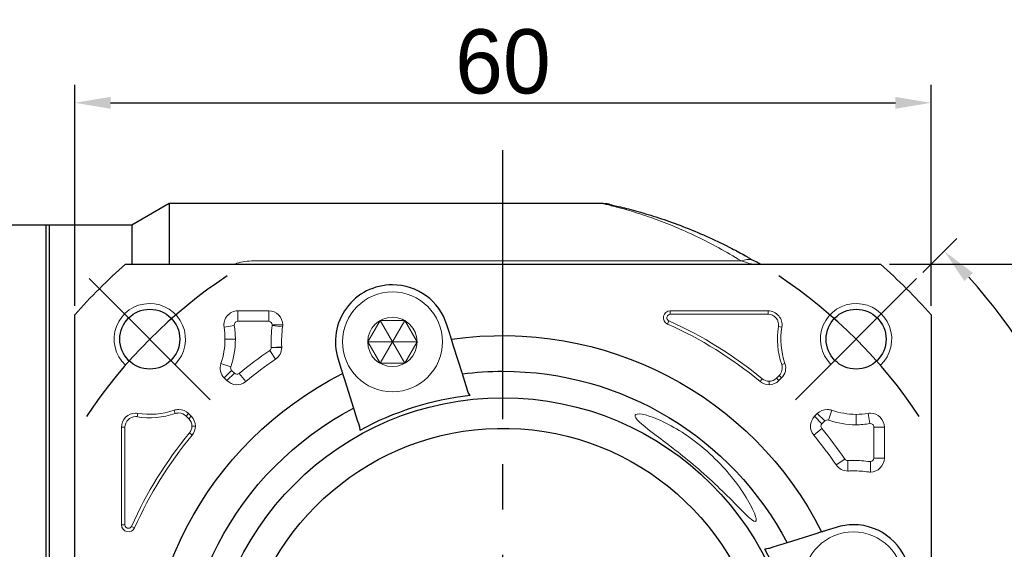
# Model space of a CAD drawing. Header units: millimetres. Extents: x 1351 to 1855, y 1009 to 1363.
# Tile 4 of 12: x 1414 to 1483, y 1251 to 1288. Entities that reach past the tile are written whole.
import ezdxf

# ---------------------------------------------------------------- set-up
doc = ezdxf.new("R2010")
doc.units = ezdxf.units.MM
doc.header["$PDSIZE"] = -5
doc.linetypes.add('CENTER2', pattern=[28.575, 19.05, -3.175, 3.175, -3.175])
doc.layers.get('0').update_dxf_attribs({"lineweight": 18})
doc.layers.get('Defpoints').update_dxf_attribs({"lineweight": 18})
doc.layers.add('3中心线层', color=1, linetype='CENTER2')
for name, color, linetype, lineweight in [('尺寸线层', 3, 'Continuous', 18), ('粗实线', 7, 'Continuous', 50), ('细实线', 7, 'Continuous', 18)]:
    doc.layers.add(name, color=color, linetype=linetype, lineweight=lineweight)
doc.styles.add('工程字', font='txt')
doc.dimstyles.new('DIMSTYLE_17', dxfattribs={"dimtxt": 8, "dimasz": 12, "dimexe": 0.18, "dimexo": 0.0625, "dimgap": 0.09, "dimtad": 1, "dimtih": 1, "dimtoh": 1, "dimdec": 3, "dimdsep": 46, "dimtxsty": 'Standard', "dimblk": '_CAXARROW', "dimcen": 0.09, "dimdle": 24, "dimadec": 0, "dimazin": 0, "dimtfac": 0.7, "dimtdec": 3, "dimtofl": 0, "dimtmove": 0, "dimatfit": 3, "dimfxl": 1, "dimtolj": 1, "dimarcsym": 0})
doc.dimstyles.new('副本 ISO-25', dxfattribs={"dimtxt": 4.5, "dimasz": 2.5, "dimexe": 1.25, "dimexo": 0.625, "dimtad": 1, "dimtxsty": '工程字', "dimcen": 2.5, "dimdle": 5, "dimadec": 0, "dimazin": 0, "dimtfac": 1, "dimtmove": 0, "dimatfit": 3, "dimfxl": 1, "dimtolj": 1, "dimarcsym": 0})

# ---------------------------------------------------------------- blocks, each defined once
blk = doc.blocks.new('*D43')
at = {"layer": 'Defpoints', "color": 0, "lineweight": -2}
for p in [(1477.419, 1282.214), (1417.419, 1267.356), (1477.419, 1267.356)]:
    blk.add_point(p, dxfattribs=at)
at = {"layer": '尺寸线层', "color": 0, "lineweight": -2}
for p, q in [((1417.419, 1267.981), (1417.419, 1283.464)), ((1477.419, 1267.981), (1477.419, 1283.464)), ((1419.919, 1282.214), (1474.919, 1282.214))]:
    blk.add_line(p, q, dxfattribs=at)
for points in [[(1419.919, 1282.631), (1419.919, 1281.797), (1417.419, 1282.214)], [(1474.919, 1281.797), (1474.919, 1282.631), (1477.419, 1282.214)]]:
    blk.add_solid(points, dxfattribs=at)
at = {"layer": '尺寸线层', "color": 0, "insert": (1447.419, 1285.089), "char_height": 4.5, "attachment_point": 5, "style": '工程字'}
blk.add_mtext('\\A1;60', dxfattribs=at)
blk = doc.blocks.new('_CAXARROW')
blk.add_hatch(color=0).paths.add_polyline_path([(0, 0), (-1, 0.125), (-1, -0.125)], flags=0)
blk = doc.blocks.new('*D45')
at = {"layer": 'Defpoints', "color": 0, "lineweight": -2}
for p in [(1474.823, 1262.671), (1420.016, 1219.125)]:
    blk.add_point(p, dxfattribs=at)
at = {"layer": '尺寸线层', "color": 0, "linetype": 'Continuous', "lineweight": -2}
for p, q in [((1447.329, 1240.898), (1447.509, 1240.898)), ((1447.419, 1240.808), (1447.419, 1240.988)), ((1398.165, 1201.764), (1417.667, 1217.259)), ((1388.039, 1201.764), (1398.165, 1201.764))]:
    blk.add_line(p, q, dxfattribs=at)
blk.add_arc((1447.419, 1240.898), 35, 218.17347, 303.41935, dxfattribs=at)
at = {"layer": '尺寸线层', "color": 0, "lineweight": -2, "xscale": 3, "yscale": 3, "zscale": 3, "rotation": 38.46813667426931}
blk.add_blockref('_CAXARROW', (1420.016, 1219.125), dxfattribs=at)
at = {"layer": '尺寸线层', "color": 0, "insert": (1392.602, 1205.014), "char_height": 4.5, "attachment_point": 5, "style": '工程字'}
blk.add_mtext('\\A1;∅70', dxfattribs=at)
blk = doc.blocks.new('_FILLED')
at = {"linetype": 'ByBlock'}
blk.add_hatch(color=0, dxfattribs=at).paths.add_polyline_path([(0, 0), (-1, 0.133), (-1, -0.133)], flags=0)
blk = doc.blocks.new('*D46')
at = {"layer": 'Defpoints', "color": 0, "lineweight": -2}
for p in [(1473.877, 1270.898), (1473.877, 1210.898), (1499.255, 1210.898)]:
    blk.add_point(p, dxfattribs=at)
at = {"layer": '尺寸线层', "color": 0, "lineweight": -2}
for p, q in [((1474.502, 1270.898), (1500.505, 1270.898)), ((1499.255, 1268.398), (1499.255, 1213.398)), ((1474.502, 1210.898), (1500.505, 1210.898))]:
    blk.add_line(p, q, dxfattribs=at)
for points in [[(1499.672, 1268.398), (1498.838, 1268.398), (1499.255, 1270.898)], [(1498.838, 1213.398), (1499.672, 1213.398), (1499.255, 1210.898)]]:
    blk.add_solid(points, dxfattribs=at)
at = {"layer": '尺寸线层', "color": 0, "insert": (1496.38, 1240.898), "char_height": 4.5, "attachment_point": 5, "rotation": 90, "style": '工程字'}
blk.add_mtext('\\A1;60', dxfattribs=at)
blk = doc.blocks.new('*D47')
at = {"layer": 'Defpoints', "color": 0, "lineweight": -2}
for p in [(1476.411, 1269.89), (1467.925, 1261.404), (1489.661, 1252.217), (1393.506, 1240.898), (1481.419, 1240.898)]:
    blk.add_point(p, dxfattribs=at)
at = {"layer": '尺寸线层', "color": 0, "lineweight": -2}
for p, q in [((1476.853, 1270.331), (1479.226, 1272.705)), ((1482.044, 1240.898), (1492.401, 1240.898))]:
    blk.add_line(p, q, dxfattribs=at)
blk.add_arc((1447.419, 1240.898), 43.732, 3.27584, 41.72416, dxfattribs=at)
for points in [[(1480.362, 1270.29), (1479.756, 1269.718), (1478.343, 1271.821)], [(1490.663, 1243.385), (1491.496, 1243.409), (1491.151, 1240.898)]]:
    blk.add_solid(points, dxfattribs=at)
at = {"layer": '尺寸线层', "color": 0, "insert": (1490.479, 1258.734), "char_height": 4.5, "attachment_point": 5, "rotation": 292.5, "style": '工程字'}
blk.add_mtext('\\A1;45%%d', dxfattribs=at)

msp = doc.modelspace()

# ---------------------------------------------------------------- linework, layer by layer
for p, q in [((1429.955, 1271.1326), (1464.1081, 1271.1326)), ((1428.8398, 1266.8985), (1428.8398, 1267.6286)), ((1431.0077, 1267.6286), (1428.8398, 1267.6286)), ((1431.0077, 1266.8985), (1431.0077, 1267.6286)), ((1465.9988, 1267.6286), (1459.1453, 1267.6286)), ((1459.1453, 1267.388), (1459.1453, 1267.6286)), ((1465.9988, 1267.388), (1465.9988, 1267.6286)), ((1428.8398, 1266.8985), (1431.0077, 1266.8985)), ((1459.0475, 1266.9292), (1458.9494, 1266.7095)), ((1459.1453, 1267.388), (1465.9988, 1267.388)), ((1428.5927, 1266.6081), (1427.872, 1266.4911)), ((1431.2556, 1266.6141), (1431.979, 1266.5146)), ((1431.2578, 1266.6482), (1431.9881, 1266.6482)), ((1466.729, 1266.5296), (1466.9666, 1266.4911)), ((1427.9401, 1265.6469), (1428.6702, 1265.6469)), ((1431.0761, 1264.854), (1431.4876, 1264.2508)), ((1431.1851, 1265.0721), (1431.9145, 1265.1051)), ((1431.1854, 1265.0608), (1431.9155, 1265.0608)), ((1428.3469, 1263.7039), (1427.6561, 1263.9403)), ((1428.4067, 1263.4458), (1427.8904, 1262.9295)), ((1428.5956, 1263.257), (1428.4067, 1263.4458)), ((1466.9548, 1263.8624), (1467.1825, 1263.9403)), ((1427.8904, 1262.9295), (1428.0793, 1262.7407)), ((1428.5956, 1263.257), (1428.0793, 1262.7407)), ((1428.9322, 1263.2411), (1429.3976, 1262.6785)), ((1465.5944, 1262.864), (1465.441, 1262.6785)), ((1466.778, 1263.0997), (1466.5891, 1262.9108)), ((1466.5891, 1262.9108), (1466.7593, 1262.7407)), ((1466.7593, 1262.7407), (1466.9482, 1262.9295)), ((1466.778, 1263.0997), (1466.9482, 1262.9295)), ((1466.066, 1262.6942), (1466.066, 1262.4535)), ((1421.7878, 1260.2079), (1421.8264, 1260.4454)), ((1424.455, 1260.4337), (1424.3771, 1260.6614)), ((1425.2178, 1260.2568), (1425.3879, 1260.427)), ((1425.2178, 1260.2568), (1425.4066, 1260.068)), ((1425.5768, 1260.2382), (1425.3879, 1260.427)), ((1425.4066, 1260.068), (1425.5768, 1260.2382)), ((1469.4506, 1260.427), (1469.2618, 1260.2382)), ((1469.7781, 1259.7219), (1469.2618, 1260.2382)), ((1469.9669, 1259.9107), (1469.4506, 1260.427)), ((1470.225, 1259.9706), (1470.4615, 1260.6614)), ((1472.168, 1260.3774), (1472.168, 1259.6472)), ((1473.1292, 1259.7247), (1473.0122, 1260.4454)), ((1420.6888, 1259.4776), (1420.6888, 1252.6242)), ((1420.9295, 1259.4776), (1420.6888, 1259.4776)), ((1420.9295, 1252.6242), (1420.9295, 1259.4776)), ((1425.6233, 1259.5449), (1425.864, 1259.5449)), ((1469.7622, 1259.3853), (1469.1997, 1258.9198)), ((1469.7781, 1259.7219), (1469.9669, 1259.9107)), ((1473.4196, 1259.4776), (1473.4196, 1257.3098)), ((1473.4196, 1259.4776), (1474.1498, 1259.4776)), ((1474.1498, 1257.3098), (1474.1498, 1259.4776)), ((1425.4535, 1259.0733), (1425.6389, 1258.9198)), ((1471.3751, 1257.2413), (1470.772, 1256.8298)), ((1473.4196, 1257.3098), (1474.1498, 1257.3098)), ((1471.5819, 1257.1321), (1471.5819, 1256.4019)), ((1473.1693, 1257.0597), (1473.1693, 1256.3293)), ((1420.9295, 1252.6242), (1420.6888, 1252.6242)), ((1421.3882, 1252.5264), (1421.608, 1252.4282))]:
    msp.add_line(p, q)
msp.add_circle((1439.6761, 1265.4564), 1.7321)
for centre, radius, start, end in [((1422.6706, 1265.6469), 2.5, 315, 227.046713), ((1428.8398, 1266.6482), 0.9805, 90, 189.218623), ((1431.0077, 1266.6482), 0.9805, 0, 90), ((1459.1453, 1267.1482), 0.4805, 90, 245.929385), ((1465.9988, 1266.6482), 0.9805, 350.781377, 90), ((1472.168, 1265.6469), 2.5, 312.953287, 225), ((1447.4193, 1240.8982), 28.5102, 50.39475, 65.929385), ((1422.6706, 1265.6469), 5.9997, 0, 9.218623), ((1439.6761, 1265.4564), 8.4997, 172.17173, 182.59118), ((1431.0077, 1266.6482), 0.9805, 352.17173, 0), ((1472.168, 1265.6469), 5.5102, 170.781377, 198.896119), ((1422.6706, 1265.6469), 5.9997, 341.103881, 0), ((1447.4193, 1240.8982), 28.9997, 124.302587, 129.60525), ((1430.9351, 1265.0608), 0.9805, 304.302587, 0), ((1430.9351, 1265.0608), 0.9805, 0, 2.59118), ((1428.5837, 1263.6228), 0.9805, 161.103881, 225), ((1466.2549, 1263.6228), 0.9805, 315, 18.896119), ((1428.7726, 1263.434), 0.9805, 225, 309.60525), ((1466.066, 1263.434), 0.9805, 270, 315), ((1466.066, 1263.434), 0.9805, 230.39475, 270), ((1424.6946, 1259.7337), 0.9805, 90, 108.896119), ((1424.6946, 1259.7337), 0.9805, 45, 90), ((1470.1439, 1259.7337), 0.9805, 90, 135), ((1470.1439, 1259.7337), 0.9805, 71.103881, 90), ((1421.6693, 1259.4776), 0.9805, 90, 180), ((1421.6693, 1259.4776), 0.9805, 80.781377, 90), ((1422.6706, 1265.6469), 5.5102, 260.781377, 288.896119), ((1424.8835, 1259.5449), 0.9805, 0, 45), ((1469.9551, 1259.5449), 0.9805, 135, 219.60525), ((1473.1693, 1259.4776), 0.9805, 90, 99.218623), ((1473.1693, 1259.4776), 0.9805, 0, 90), ((1424.8835, 1259.5449), 0.9805, 320.39475, 0), ((1447.4193, 1240.8982), 28.9997, 34.302587, 39.60525), ((1472.168, 1265.6469), 5.9997, 251.103881, 270), ((1472.168, 1265.6469), 5.9997, 270, 279.218623), ((1447.4193, 1240.8982), 28.5102, 140.39475, 155.929385), ((1473.1693, 1257.3098), 0.9805, 270, 0), ((1471.5819, 1257.3824), 0.9805, 214.302587, 270), ((1471.9775, 1248.6413), 8.4997, 90, 92.59118), ((1471.9775, 1248.6413), 8.4997, 82.17173, 90), ((1471.5819, 1257.3824), 0.9805, 270, 272.59118), ((1473.1693, 1257.3098), 0.9805, 262.17173, 270), ((1421.1693, 1252.6242), 0.4805, 180, 335.929385)]:
    msp.add_arc(centre, radius, start, end)
at = {"extrusion": (0, 0, -1)}
for centre, radius, start, end in [((-1465.9988, 1266.6482), 0.7398, 90, 189.218623), ((-1422.6706, 1265.6469), 5.2695, 170.781377, 180), ((-1439.6761, 1265.4564), 7.7695, 357.40882, 7.82827), ((-1447.4193, 1240.8982), 28.2695, 114.070615, 129.60525), ((-1472.168, 1265.6469), 5.2695, 341.103881, 9.218623), ((-1422.6706, 1265.6469), 5.2695, 180, 198.896119), ((-1447.4193, 1240.8982), 28.2695, 50.39475, 55.697413), ((-1466.2549, 1263.6228), 0.7398, 161.103881, 225), ((-1466.066, 1263.434), 0.7398, 270, 309.60525), ((-1466.066, 1263.434), 0.7398, 225, 270), ((-1421.6693, 1259.4776), 0.7398, 0, 90), ((-1421.6693, 1259.4776), 0.7398, 90, 99.218623), ((-1422.6706, 1265.6469), 5.2695, 251.103881, 279.218623), ((-1424.6946, 1259.7337), 0.7398, 71.103881, 90), ((-1424.6946, 1259.7337), 0.7398, 90, 135), ((-1424.8835, 1259.5449), 0.7398, 135, 180), ((-1472.168, 1265.6469), 5.2695, 270, 288.896119), ((-1472.168, 1265.6469), 5.2695, 260.781377, 270), ((-1424.8835, 1259.5449), 0.7398, 180, 219.60525), ((-1447.4193, 1240.8982), 28.2695, 24.070615, 39.60525), ((-1447.4193, 1240.8982), 28.2695, 140.39475, 145.697413), ((-1471.9775, 1248.6413), 7.7695, 87.40882, 90), ((-1471.9775, 1248.6413), 7.7695, 90, 97.82827)]:
    msp.add_arc(centre, radius, start, end, dxfattribs=at)
msp.add_ellipse((1464.1081, 1269.3671), major_axis=(-1.0114, -1.7254), ratio=0.6888272, start_param=3.3165106, end_param=3.8466841)
for points, knots in [([(1464.1081, 1271.1326), (1463.5887, 1271.4442), (1462.5508, 1272.0669), (1460.9944, 1272.8579), (1459.4568, 1273.5446), (1457.9664, 1274.1199), (1456.5572, 1274.5851), (1455.5258, 1274.8746), (1454.8842, 1275.0371), (1454.5443, 1275.1183), (1454.4266, 1275.1457), (1454.4222, 1275.1469), (1454.4176, 1275.1472)], [0, 0, 0, 0, 0.1323272, 0.264402, 0.3960277, 0.5274442, 0.659115, 0.7918025, 0.8579932, 0.9244531, 0.9912763, 1, 1, 1, 1]), ([(1429.955, 1271.1326), (1429.7444, 1271.1326), (1429.5391, 1271.117), (1429.1378, 1271.0579), (1428.9498, 1271.0156), (1428.7069, 1270.9445), (1428.6431, 1270.9241), (1428.5808, 1270.9026)], [0, 0, 0, 0, 0.4225202, 0.4225202, 0.8450404, 0.8450404, 1, 1, 1, 1]), ([(1464.1081, 1271.1326), (1464.2116, 1271.1023), (1464.3666, 1271.0567), (1464.5529, 1271), (1464.6978, 1270.9557), (1464.7871, 1270.9282), (1464.8213, 1270.9175)], [0, 0, 0, 0, 0.366926, 0.5501014, 0.7344006, 1, 1, 1, 1]), ([(1464.8206, 1270.9178), (1464.825, 1270.9164), (1464.8593, 1270.9058), (1464.8719, 1270.9018), (1464.8835, 1270.8982)], [0, 0, 0, 0, 0.078422, 1, 1, 1, 1]), ([(1431.0077, 1266.8985), (1431.0754, 1266.8823), (1431.2102, 1266.8501), (1431.242, 1266.7153), (1431.2578, 1266.6482)], [0, 0, 0, 0, 0.5025738, 1, 1, 1, 1]), ([(1459.0475, 1266.9292), (1459.0043, 1266.9609), (1458.918, 1267.0242), (1458.896, 1267.2013), (1458.9883, 1267.3541), (1459.0929, 1267.3767), (1459.1453, 1267.388)], [0, 0, 0, 0, 0.2504474, 0.5, 0.7495526, 1, 1, 1, 1]), ([(1431.1854, 1265.0608), (1431.1799, 1265.0197), (1431.169, 1264.9373), (1431.1071, 1264.8818), (1431.0761, 1264.854)], [0, 0, 0, 0, 0.499116, 1, 1, 1, 1]), ([(1428.9322, 1263.2411), (1428.8787, 1263.2126), (1428.765, 1263.1518), (1428.6543, 1263.2205), (1428.5956, 1263.257)], [0, 0, 0, 0, 0.4696061, 1, 1, 1, 1]), ([(1460.9193, 1258.4507), (1459.9357, 1259.2072), (1458.8261, 1259.8315), (1457.1194, 1260.4705), (1456.606, 1260.4737), (1456.7469, 1259.9807), (1457.3517, 1259.5049), (1458.9827, 1258.2748), (1459.9754, 1257.5238), (1460.9193, 1256.7184)], [0, 0, 0, 0, 0.25, 0.25, 0.5, 0.5, 0.75, 0.75, 1, 1, 1, 1]), ([(1469.7622, 1259.3853), (1469.7325, 1259.4429), (1469.6731, 1259.5582), (1469.7431, 1259.6673), (1469.7781, 1259.7219)], [0, 0, 0, 0, 0.5, 1, 1, 1, 1]), ([(1460.9193, 1256.7184), (1461.9819, 1255.8116), (1462.9704, 1254.8429), (1464.1939, 1253.5992), (1464.5712, 1253.2092), (1465.0909, 1252.8013), (1465.2079, 1252.8362), (1465.103, 1253.3518), (1464.914, 1253.7721), (1464.4123, 1254.6635), (1464.0908, 1255.1513), (1462.9802, 1256.6095), (1462.0296, 1257.5967), (1460.9193, 1258.4507)], [0, 0, 0, 0, 0.25, 0.25, 0.375, 0.375, 0.5, 0.5, 0.625, 0.625, 0.75, 0.75, 1, 1, 1, 1]), ([(1471.5819, 1257.1321), (1471.5408, 1257.1375), (1471.4584, 1257.1484), (1471.4029, 1257.2103), (1471.3751, 1257.2413)], [0, 0, 0, 0, 0.4991029, 1, 1, 1, 1]), ([(1473.4196, 1257.3098), (1473.4034, 1257.242), (1473.3713, 1257.1072), (1473.2364, 1257.0754), (1473.1693, 1257.0597)], [0, 0, 0, 0, 0.5025748, 1, 1, 1, 1]), ([(1421.3882, 1252.5264), (1421.3618, 1252.4884), (1421.31, 1252.4142), (1421.1542, 1252.3704), (1420.9744, 1252.4424), (1420.9446, 1252.5631), (1420.9295, 1252.6242)], [0, 0, 0, 0, 0.2188245, 0.427987, 0.7104341, 1, 1, 1, 1])]:
    msp.add_open_spline(points, degree=3, knots=knots)
for points, degree in [([(1428.5927, 1266.6081), (1428.6006, 1266.6848), (1428.6163, 1266.8383), (1428.7653, 1266.8784), (1428.8398, 1266.8985)], 3), ([(1431.2578, 1266.6482), (1431.2579, 1266.6368), (1431.2571, 1266.6254), (1431.2556, 1266.6141)], 3), ([(1431.1851, 1265.0721), (1431.1853, 1265.0608)], 1), ([(1428.4067, 1263.4458), (1428.3784, 1263.4846), (1428.3217, 1263.5621), (1428.3385, 1263.6566), (1428.3469, 1263.7039)], 3), ([(1469.9669, 1259.9107), (1470.0057, 1259.9391), (1470.0832, 1259.9957), (1470.1777, 1259.979), (1470.225, 1259.9706)], 3), ([(1473.1292, 1259.7247), (1473.2059, 1259.7168), (1473.3594, 1259.7011), (1473.3996, 1259.5521), (1473.4196, 1259.4776)], 3), ([(1471.5932, 1257.1323), (1471.5819, 1257.1321)], 1), ([(1473.1693, 1257.0597), (1473.1579, 1257.0596), (1473.1465, 1257.0603), (1473.1352, 1257.0618)], 3)]:
    msp.add_open_spline(points, degree=degree)
at = {"layer": '3中心线层'}
for p, q in [((1447.4193, 1202.8982), (1447.4193, 1278.8982)), ((1426.9132, 1261.4043), (1418.4279, 1269.8895)), ((1467.9254, 1261.4043), (1476.4107, 1269.8895))]:
    msp.add_line(p, q, dxfattribs=at)
for start, end in [(123.521659, 146.478341), (33.521659, 56.478341)]:
    msp.add_arc((1447.4193, 1240.8982), 35, start, end, dxfattribs=at)
at = {"layer": '粗实线', "linetype": 'Continuous', "lineweight": 30}
for p, q in [((1424.0174, 1275.1482), (1421.4193, 1273.6482)), ((1454.434, 1275.1482), (1424.0174, 1275.1482)), ((1424.0174, 1275.1482), (1424.0174, 1270.8986)), ((1415.4193, 1273.6482), (1399.5334, 1273.6482)), ((1421.4193, 1273.6482), (1415.4193, 1273.6482)), ((1415.4193, 1208.1481), (1415.4193, 1273.6482)), ((1415.6193, 1273.6482), (1415.4193, 1273.6482)), ((1415.6193, 1273.6482), (1415.6193, 1208.1482)), ((1421.4193, 1273.6482), (1421.4193, 1270.8982)), ((1420.9618, 1270.8982), (1473.8768, 1270.8982)), ((1420.9618, 1270.8982), (1473.8768, 1270.8982)), ((1417.4193, 1240.2409), (1417.4193, 1267.3557)), ((1417.4193, 1240.2409), (1417.4193, 1267.3557)), ((1477.4193, 1267.3557), (1477.4193, 1235.7327)), ((1477.4193, 1267.3557), (1477.4193, 1235.7327)), ((1443.6915, 1266.0231), (1443.491, 1266.6592)), ((1443.9657, 1265.1535), (1443.8134, 1265.6367)), ((1444.5761, 1263.2178), (1443.9657, 1265.1535)), ((1435.8612, 1264.2535), (1436.0618, 1263.6175)), ((1436.1836, 1263.2311), (1436.336, 1262.7479)), ((1436.336, 1262.7479), (1436.9463, 1260.8121)), ((1470.7747, 1252.4562), (1470.1386, 1252.2557)), ((1469.269, 1251.9815), (1467.3333, 1251.3711)), ((1469.7522, 1252.1338), (1469.269, 1251.9815))]:
    msp.add_line(p, q, dxfattribs=at)
for centre in [(1422.6706, 1265.6469), (1472.168, 1265.6469)]:
    msp.add_circle(centre, 2.1, dxfattribs=at)
at = {"layer": '粗实线', "linetype": 'Continuous', "lineweight": 30, "extrusion": (0, 0, -1)}
for radius, start, end in [(40, 41.409622, 48.590378), (40, 41.409622, 48.590378), (40, 131.409622, 138.590378), (40, 131.409622, 138.590378), (25, 81.706896, 153.293104), (25, 351.706896, 63.293104), (22.5, 82.740348, 90), (22.5, 90, 152.259652), (20.6414, 270, 90), (20.6414, 90, 270), (22.5, 352.740348, 62.259652), (18.5, 19.791512, 178.141433)]:
    msp.add_arc((-1447.4193, 1240.8982), radius, start, end, dxfattribs=at)
at = {"layer": '粗实线', "linetype": 'Continuous', "lineweight": 30}
for centre, radius, start, end in [((1439.6761, 1265.4564), 4, 90, 197.5), ((1439.6761, 1265.4564), 4, 17.5, 90), ((1447.4193, 1240.8982), 20.9162, 96.317702, 118.682298), ((1471.9775, 1248.6413), 4, 90, 107.5), ((1471.9775, 1248.6413), 4, 287.500017, 90), ((1447.4193, 1240.8982), 20.9162, 6.317702, 28.682298)]:
    msp.add_arc(centre, radius, start, end, dxfattribs=at)
for centre, major_axis, ratio, start_param, end_param in [((1454.4762, 1273.1348), (0.4277, 1.9537), 0.9910457, 0.122289, 0.2173971), ((1454.4762, 1273.1348), (0.4277, 1.9537), 0.9910457, 0, 0.0754095), ((1464.1081, 1269.3671), (-1.0114, -1.7254), 0.6888272, 3.1415927, 3.3165103)]:
    msp.add_ellipse(centre, major_axis=major_axis, ratio=ratio, start_param=start_param, end_param=end_param, dxfattribs=at)
for points, degree in [([(1454.7567, 1275.1149), (1454.5753, 1275.1495), (1454.5698, 1275.1371)], 2), ([(1464.8974, 1271.1874), (1464.3042, 1271.5558)], 1), ([(1444.9645, 1261.9858), (1444.8349, 1262.3969), (1444.7054, 1262.8075), (1444.5761, 1263.2178)], 3), ([(1445.1176, 1261.6873), (1445.045, 1261.7843), (1444.9966, 1261.8841), (1444.9645, 1261.9858)], 3), ([(1436.9463, 1260.8121), (1437.0757, 1260.4019), (1437.2051, 1259.9913), (1437.3347, 1259.5802)], 3), ([(1437.3347, 1259.5802), (1437.3668, 1259.4784), (1437.3844, 1259.3689), (1437.3805, 1259.2478)], 3), ([(1467.3333, 1251.3711), (1466.923, 1251.2418), (1466.5124, 1251.1123), (1466.1013, 1250.9827)], 3), ([(1466.1013, 1250.9827), (1465.9996, 1250.9506), (1465.89, 1250.9331), (1465.7689, 1250.9369)], 3)]:
    msp.add_open_spline(points, degree=degree, dxfattribs=at)
for points, knots in [([(1454.9039, 1275.0885), (1454.8679, 1275.0964), (1454.7959, 1275.112), (1454.9959, 1275.0687), (1455.3797, 1274.982), (1456.0905, 1274.8111), (1456.982, 1274.573), (1457.9528, 1274.2785), (1458.9594, 1273.9485), (1460.2651, 1273.4709), (1461.8643, 1272.7931), (1463.2544, 1272.1266), (1464.1025, 1271.663), (1464.4197, 1271.4862)], [0, 0, 0, 0, 0.0663768, 0.1327871, 0.1992303, 0.2653755, 0.3980578, 0.463951, 0.5296956, 0.6610878, 0.7927036, 0.9224406, 1, 1, 1, 1]), ([(1465.447, 1270.8982), (1465.4461, 1270.8988), (1465.4451, 1270.8993), (1465.3454, 1270.9592), (1465.2367, 1271.0239), (1465.1196, 1271.0925)], [0.15429395, 0.15429395, 0.15429395, 0.15429395, 0.16265421, 0.16265421, 1, 1, 1, 1]), ([(1443.8136, 1265.636), (1443.8122, 1265.6404), (1443.8108, 1265.6448), (1443.8022, 1265.6721), (1443.7956, 1265.6932), (1443.7789, 1265.7461), (1443.7686, 1265.7787), (1443.7458, 1265.851), (1443.733, 1265.8918), (1443.7105, 1265.9629), (1443.701, 1265.9931), (1443.6915, 1266.0231)], [0, 0, 0, 0, 0.2115356, 0.2115356, 0.4229944, 0.4229944, 0.6356664, 0.6356664, 0.8509644, 0.8509644, 1, 1, 1, 1]), ([(1436.0618, 1263.6175), (1436.0756, 1263.5738), (1436.0895, 1263.5296), (1436.1155, 1263.4471), (1436.1279, 1263.4078), (1436.1493, 1263.3399), (1436.1587, 1263.3103), (1436.1729, 1263.265), (1436.1781, 1263.2485), (1436.1809, 1263.2397), (1436.1823, 1263.2353), (1436.1837, 1263.2309)], [0, 0, 0, 0, 0.2183987, 0.2183987, 0.4368728, 0.4368728, 0.6541149, 0.6541149, 0.8686839, 0.8686839, 1, 1, 1, 1]), ([(1470.1386, 1252.2557), (1470.0949, 1252.2419), (1470.0507, 1252.2279), (1469.9683, 1252.2019), (1469.929, 1252.1896), (1469.861, 1252.1681), (1469.8314, 1252.1588), (1469.7861, 1252.1445), (1469.7696, 1252.1393), (1469.7608, 1252.1365), (1469.7564, 1252.1351), (1469.752, 1252.1338)], [0, 0, 0, 0, 0.2183987, 0.2183987, 0.4368728, 0.4368728, 0.6541149, 0.6541149, 0.8686839, 0.8686839, 1, 1, 1, 1])]:
    msp.add_open_spline(points, degree=3, knots=knots, dxfattribs=at)
at = {"layer": '细实线', "color": 0}
for p, q in [((1440.5421, 1266.9564), (1438.8101, 1263.9564)), ((1440.5421, 1263.9564), (1438.8101, 1266.9564)), ((1441.4082, 1265.4564), (1437.9441, 1265.4564))]:
    msp.add_line(p, q, dxfattribs=at)
msp.add_lwpolyline([(1437.9441, 1265.4564), (1438.8101, 1263.9564), (1440.5421, 1263.9564), (1441.4082, 1265.4564), (1440.5421, 1266.9564), (1438.8101, 1266.9564)], close=True, dxfattribs=at)
for centre in [(1439.6761, 1265.4564), (1471.9775, 1248.6413)]:
    msp.add_circle(centre, 3.5, dxfattribs=at)

# ---------------------------------------------------------------- dimensions: what is measured, and where the dimension line sits
at = {"layer": '尺寸线层'}
dim = msp.add_linear_dim(base=(1477.4193, 1282.2141), p1=(1417.4193, 1267.3557), p2=(1477.4193, 1267.3557), dimstyle='副本 ISO-25', override={"dimsah": 1}, dxfattribs=at)
dim.commit()
dim.dimension.update_dxf_attribs({"geometry": '*D43', "text_midpoint": (1447.4193, 1282.2141), "dimtype": 160})
dim = msp.add_angular_dim_2l(base=(1489.6612, 1252.2168), line1=((1467.9254, 1261.4043), (1476.4107, 1269.8895)), line2=((1481.4193, 1240.8982), (1393.5058, 1240.8982)), dimstyle='副本 ISO-25', override={"dimsah": 1}, dxfattribs=at)
dim.commit()
dim.dimension.update_dxf_attribs({"geometry": '*D47', "text_midpoint": (1490.4786, 1258.7339)})
dim = msp.add_linear_dim(base=(1499.255, 1210.8982), p1=(1473.8768, 1270.8982), p2=(1473.8768, 1210.8982), angle=90, dimstyle='副本 ISO-25', override={"dimsah": 1}, dxfattribs=at)
dim.commit()
dim.dimension.update_dxf_attribs({"geometry": '*D46', "text_midpoint": (1496.38, 1240.8982)})
at = {"layer": '尺寸线层', "linetype": 'Continuous'}
dim = msp.add_diameter_dim_2p(p1=(1474.8227, 1262.6709), p2=(1420.0159, 1219.1254), dimstyle='DIMSTYLE_17', override={"dimtxt": 4.5, "dimasz": 3, "dimgap": 1, "dimtxsty": '工程字', "dimtol": 0, "dimldrblk": '_FILLED'}, dxfattribs=at)
dim.commit()
dim.dimension.update_dxf_attribs({"geometry": '*D45', "text_midpoint": (1392.6023, 1201.7644), "dimtype": 163})

doc.saveas('drawing.dxf')
